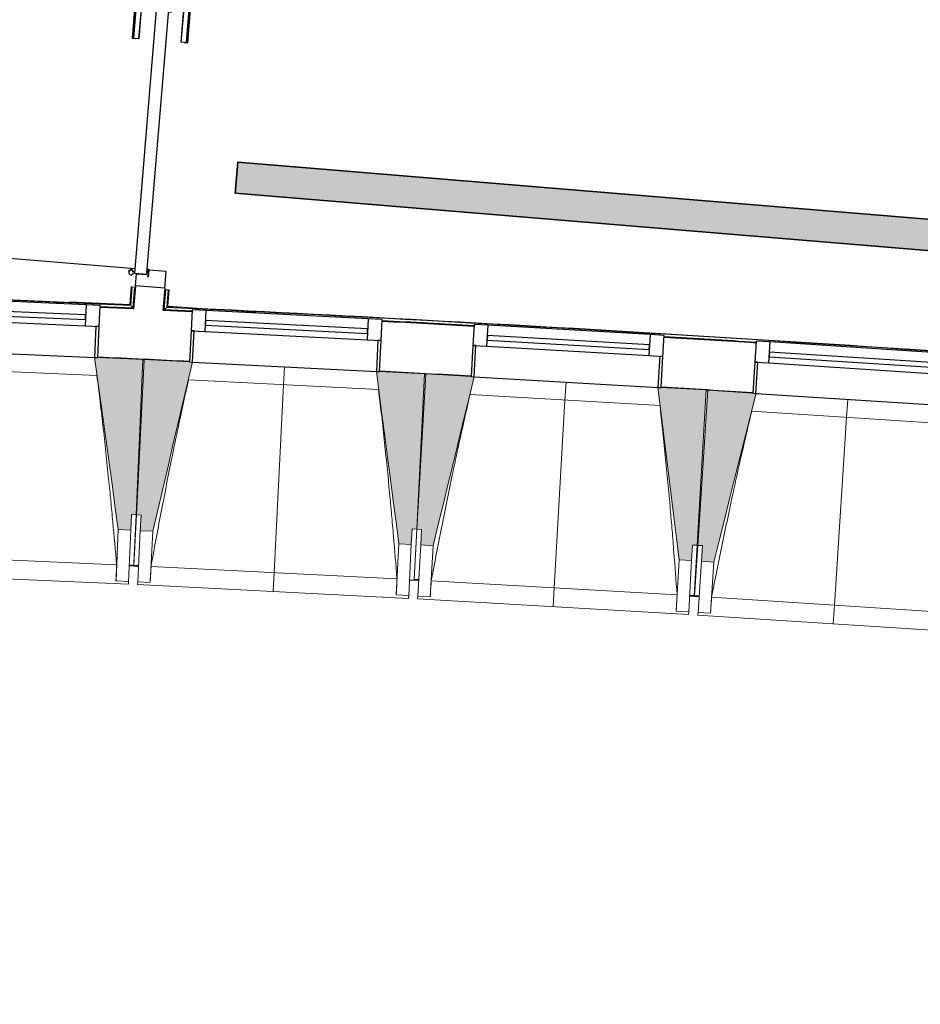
# Model space of a CAD drawing. Header units: millimetres. Extents: x -2845 to 74565, y -36590 to 13748.
# Tile 18 of 39: x 37712 to 40600, y -22737 to -19581. Entities that reach past the tile are written whole.
import ezdxf

# ---------------------------------------------------------------- set-up
doc = ezdxf.new("R2010")
doc.units = ezdxf.units.MM
for name, color, linetype, lineweight in [('A-DETL-GENF', 7, 'Continuous', 18), ('A-DOOR', 7, 'Continuous', 25), ('A-FLOR', 7, 'Continuous', 25), ('A-FLOR-HRAL', 7, 'Continuous', 18), ('A-GENM', 7, 'Continuous', 18), ('A-GLAZ', 7, 'Continuous', 25), ('A-WALL', 7, 'Continuous', 25), ('CHEMIN DE CABLE ELE', 7, 'Continuous', 18), ('I-WALL', 7, 'Continuous', 25), ('Q-SPCQ', 7, 'Continuous', 18), ('S-BEAM', 7, 'Continuous', 18)]:
    doc.layers.add(name, color=color, linetype=linetype, lineweight=lineweight)

# ---------------------------------------------------------------- blocks, each defined once
blk = doc.blocks.new('20_MUR PREFA_01 - MODULE_01 B-3165811-2021_015_1111_DCE_1_50_N0 FINI_CFA_CDC')
at = {"layer": 'A-GENM'}
for p, q in [((0, 722.1), (0, 661.4)), ((0, 661.4), (0, 58.5)), ((0, 0.7), (0, 58.5))]:
    blk.add_line(p, q, dxfattribs=at)
blk = doc.blocks.new('B02_DC_STR_rvt-1-2021_015_1111_DCE_1_50_N0 FINI_CFA_CDC')
at = {"layer": 'S-BEAM', "lineweight": 5, "true_color": 0x787878}
for points in [[(-15100.9, -21217.7), (-15098.3, -21167.8), (-15083.7, -21168.4), (-15061.8, -20670.1), (-15206.6, -20663.7), (-15207.2, -20664.4), (-15216.5, -20664.4), (-15140.8, -21215.9)], [(-15030.2, -21221.2), (-14902.7, -20678.9), (-14912.6, -20678.4), (-14912.6, -20677.7), (-15057.3, -20670.3), (-15082.6, -21168.5), (-15067.6, -21169.2), (-15070.2, -21219.2), (-15067.6, -21219.3)], [(-14201.3, -21263.3), (-14198.8, -21213.4), (-14183.8, -21214.2), (-14158.5, -20716), (-14303.2, -20708.7), (-14303.2, -20709.3), (-14313.1, -20709.3), (-14241.2, -21261.3)], [(-14131.2, -21267.3), (-13999.9, -20725.9), (-14009.8, -20725.3), (-14009.8, -20724.6), (-14154.4, -20716.2), (-14183.2, -21214.2), (-14168.2, -21215.1), (-14171.1, -21265), (-14168.2, -21265.2)], [(-13302.6, -21315.2), (-13299.7, -21265.3), (-13284.7, -21266.1), (-13255.9, -20768.2), (-13400.6, -20759.8), (-13400.6, -20760.5), (-13410.5, -20760.5), (-13342.5, -21312.9)], [(-13231.5, -21319.7), (-13096.4, -20779.2), (-13106.3, -20778.5), (-13106.3, -20777.8), (-13250.9, -20768.5), (-13283.1, -21266.2), (-13268.2, -21267.2), (-13271.4, -21317.1), (-13268.2, -21317.3)]]:
    blk.add_hatch(color=8, dxfattribs=at).paths.add_polyline_path(points)
at = {"layer": 'A-FLOR'}
for p, q in [((-15090.8, -21330.3), (-15105.8, -21329.7)), ((-15075.9, -21332.2), (-15105.8, -21330.8)), ((-15105.8, -21330.8), (-15075.9, -21332.2)), ((-14207, -21376.3), (-14177.6, -21377.9)), ((-14177.6, -21376.9), (-14192.6, -21376)), ((-13309.1, -21428), (-13278.7, -21429.9)), ((-13294.1, -21428), (-13309, -21427.1)), ((-13278.6, -21429), (-13293.6, -21428))]:
    blk.add_line(p, q, dxfattribs=at)
at = {"layer": 'S-BEAM'}
for p, q in [((-15061.8, -20670.1), (-15206.7, -20663.7)), ((-15083.7, -21168.4), (-15061.8, -20670.1)), ((-15057.3, -20670.3), (-15082.6, -21168.5)), ((-14912.6, -20677.7), (-15057.3, -20670.3)), ((-15209, -20722.2), (-15818.9, -20695.4)), ((-14158.5, -20716), (-14303.2, -20708.6)), ((-14183.8, -21214.2), (-14158.5, -20716)), ((-14154.4, -20716.2), (-14183.2, -21214.2)), ((-14009.8, -20724.6), (-14154.4, -20716.2)), ((-14306, -20767.1), (-14915.7, -20736.1)), ((-13255.9, -20768.2), (-13400.7, -20759.8)), ((-13403.8, -20818.2), (-14013.3, -20783)), ((-13284.7, -21266.1), (-13255.9, -20768.2)), ((-13250.9, -20768.5), (-13283.1, -21266.2)), ((-13106.3, -20777.9), (-13250.9, -20768.5)), ((-12501, -20875.6), (-13110.2, -20836.2)), ((-15100.9, -21217.7), (-15098.7, -21167.7)), ((-15098.7, -21167.7), (-15083.7, -21168.4)), ((-15090.8, -21330.4), (-15082.6, -21168.5)), ((-15083.7, -21168.4), (-15090.5, -21323.3)), ((-15082.6, -21168.5), (-15067.6, -21169.2)), ((-15067.6, -21169.2), (-15070.2, -21219.2)), ((-15140.8, -21215.9), (-15148, -21380)), ((-15140.8, -21215.9), (-15100.9, -21217.7)), ((-15100.9, -21217.7), (-15108.1, -21381.7)), ((-15078.5, -21383.2), (-15070.2, -21219.2)), ((-15070.2, -21219.2), (-15030.2, -21221.2)), ((-15038.6, -21385.2), (-15030.2, -21221.2)), ((-14201.3, -21263.3), (-14198.8, -21213.4)), ((-14198.8, -21213.4), (-14183.8, -21214.2)), ((-14192.6, -21376), (-14183.2, -21214.2)), ((-14183.8, -21214.2), (-14188, -21297.3)), ((-14183.2, -21214.2), (-14168.2, -21215.1)), ((-14168.2, -21215.1), (-14171.1, -21265)), ((-14241.2, -21261.3), (-14249.6, -21425.3)), ((-14241.2, -21261.3), (-14201.3, -21263.3)), ((-14201.3, -21263.3), (-14209.6, -21427.3)), ((-14180.6, -21428.9), (-14171.1, -21265)), ((-14171.1, -21265), (-14131.2, -21267.3)), ((-14140.7, -21431.2), (-14131.2, -21267.3)), ((-13302.6, -21315.2), (-13299.7, -21265.3)), ((-13299.7, -21265.3), (-13284.7, -21266.1)), ((-13284.7, -21266.1), (-13294.1, -21428)), ((-13293.6, -21428), (-13283.1, -21266.2)), ((-13283.1, -21266.2), (-13268.2, -21267.2)), ((-13268.2, -21267.2), (-13271.4, -21317.1)), ((-15934.8, -21293.8), (-15146, -21328.5)), ((-15105.9, -21331.8), (-15091, -21332.4)), ((-15091, -21332.5), (-15090.9, -21331.5)), ((-15091, -21332.5), (-15076, -21333.2)), ((-15035.7, -21333.7), (-14247.2, -21373.8)), ((-13342.5, -21312.9), (-13352, -21476.8)), ((-13342.5, -21312.9), (-13302.6, -21315.2)), ((-13302.6, -21315.2), (-13312, -21479.1)), ((-13282, -21481), (-13271.4, -21317.1)), ((-13271.4, -21317.1), (-13231.5, -21319.7)), ((-13242.1, -21483.6), (-13231.5, -21319.7)), ((-15977.6, -21352.6), (-15108.5, -21390.8)), ((-15148, -21380), (-15148.1, -21379.7)), ((-15108.1, -21381.7), (-15148, -21380)), ((-15108.1, -21381.7), (-15108.5, -21390.8)), ((-15079, -21392.2), (-15078.5, -21383.2)), ((-15079, -21392.2), (-14210.1, -21436.4)), ((-15038.6, -21385.2), (-15078.5, -21383.2)), ((-15038.5, -21384.9), (-15038.6, -21385.2)), ((-14207.1, -21377.4), (-14192.7, -21378.1)), ((-14192.7, -21378.1), (-14192.6, -21377.1)), ((-14192.7, -21378.1), (-14177.7, -21379)), ((-14137.4, -21379.8), (-13349.2, -21425.3)), ((-14249.6, -21425.3), (-14249.6, -21425)), ((-14209.6, -21427.3), (-14249.6, -21425.3)), ((-14209.6, -21427.3), (-14210.1, -21436.4)), ((-14181.1, -21438), (-14180.6, -21428.9)), ((-14181.1, -21438), (-13312.6, -21488.1)), ((-14140.7, -21431.2), (-14180.6, -21428.9)), ((-14140.6, -21431), (-14140.7, -21431.2)), ((-13309.2, -21429.2), (-13294.2, -21430.1)), ((-13294.1, -21429), (-13294.2, -21430.1)), ((-13293.7, -21430.1), (-13293.7, -21429)), ((-13293.7, -21430.1), (-13278.8, -21431.1)), ((-13238.5, -21432.1), (-12450.6, -21483.1)), ((-13352, -21476.8), (-13352, -21476.5)), ((-13312, -21479.1), (-13352, -21476.8)), ((-13312, -21479.1), (-13312.6, -21488.1)), ((-13282.6, -21490), (-13282, -21481)), ((-13282.6, -21490), (-12414.4, -21546.2)), ((-13242.1, -21483.6), (-13282, -21481)), ((-13242, -21483.3), (-13242.1, -21483.6))]:
    blk.add_line(p, q, dxfattribs=at)
at = {"layer": 'S-BEAM', "flags": 128}
for points in [[(-15216.7, -20663.3), (-15207.2, -20732.4), (-15197.7, -20801.5), (-15188.2, -20870.5), (-15178.8, -20939.6), (-15169.3, -21008.7), (-15159.8, -21077.8), (-15150.3, -21146.9), (-15140.8, -21215.9)], [(-15030.2, -21221.2), (-15014.3, -21153.3), (-14998.3, -21085.4), (-14982.3, -21017.6), (-14966.4, -20949.7), (-14950.4, -20881.8), (-14934.4, -20813.9), (-14918.5, -20746.1), (-14902.5, -20678.2)], [(-14313.3, -20708.1), (-14304.3, -20777.3), (-14295.3, -20846.4), (-14286.3, -20915.6), (-14277.3, -20984.7), (-14268.3, -21053.9), (-14259.3, -21123), (-14250.2, -21192.2), (-14241.2, -21261.3)], [(-14131.2, -21267.3), (-14114.7, -21199.5), (-14098.3, -21131.8), (-14081.9, -21064), (-14065.4, -20996.2), (-14049, -20928.5), (-14032.6, -20860.7), (-14016.1, -20792.9), (-13999.7, -20725.2)], [(-13410.7, -20759.2), (-13402.1, -20828.4), (-13393.6, -20897.6), (-13385.1, -20966.8), (-13376.6, -21036), (-13368.1, -21105.3), (-13359.5, -21174.5), (-13351, -21243.7), (-13342.5, -21312.9)], [(-13231.5, -21319.7), (-13214.6, -21252), (-13197.7, -21184.4), (-13180.8, -21116.7), (-13163.9, -21049.1), (-13146.9, -20981.5), (-13130, -20913.8), (-13113.1, -20846.2), (-13096.2, -20778.5)], [(-15148.1, -21379.7), (-15147.6, -21369.5), (-15147.2, -21359.2), (-15146.8, -21349), (-15146.4, -21338.7), (-15146, -21328.5)], [(-15035.7, -21333.7), (-15036.3, -21343.9), (-15036.8, -21354.2), (-15037.4, -21364.4), (-15038, -21374.7), (-15038.5, -21384.9)], [(-14249.6, -21425), (-14249.1, -21414.8), (-14248.6, -21404.5), (-14248.2, -21394.3), (-14247.7, -21384), (-14247.2, -21373.8)], [(-14137.4, -21379.8), (-14138.1, -21390), (-14138.7, -21400.2), (-14139.3, -21410.5), (-14140, -21420.7), (-14140.6, -21431)], [(-13352, -21476.5), (-13351.4, -21466.3), (-13350.9, -21456), (-13350.3, -21445.8), (-13349.8, -21435.5), (-13349.2, -21425.3)], [(-13238.5, -21432.1), (-13239.2, -21442.3), (-13239.9, -21452.6), (-13240.6, -21462.8), (-13241.3, -21473.1), (-13242, -21483.3)]]:
    blk.add_lwpolyline(points, dxfattribs=at)
at = {"layer": 'S-BEAM'}
for points, knots in [([(-15146, -21328.5), (-15149.9, -21282.7), (-15156, -21214), (-15164.7, -21122.5), (-15172.1, -21048.1), (-15180.4, -20968.1), (-15189.9, -20882.3), (-15199.4, -20800.3), (-15206, -20746.9), (-15209.1, -20722.2)], [0, 0, 0, 0, 0.2222222, 0.3333333, 0.4444444, 0.5833333, 0.7222222, 0.8611111, 0.9816328, 0.9816328, 0.9816328, 0.9816328]), ([(-14915.6, -20736.1), (-14924.8, -20777.3), (-14938.7, -20841.1), (-14956.9, -20927.5), (-14972, -21000.7), (-14987.8, -21079.6), (-15009.7, -21192.5), (-15025.5, -21277.2), (-15035.7, -21333.7)], [0.0183454, 0.0183454, 0.0183454, 0.0183454, 0.2222222, 0.3333333, 0.4444444, 0.5833333, 0.7222222, 1, 1, 1, 1]), ([(-14247.2, -21373.8), (-14250.8, -21327.9), (-14256.4, -21259.3), (-14264.5, -21167.7), (-14271.3, -21093.3), (-14279.1, -21013.2), (-14288, -20927.3), (-14297, -20845.3), (-14303.2, -20791.9), (-14306.1, -20767.1)], [0, 0, 0, 0, 0.2222222, 0.3333333, 0.4444444, 0.5833333, 0.7222222, 0.8611111, 0.9816328, 0.9816328, 0.9816328, 0.9816328]), ([(-14013.2, -20783), (-14022.7, -20824.1), (-14037, -20887.8), (-14055.8, -20974.1), (-14071.4, -21047.2), (-14087.7, -21126), (-14110.4, -21238.7), (-14126.8, -21323.3), (-14137.4, -21379.8)], [0.0183454, 0.0183454, 0.0183454, 0.0183454, 0.2222222, 0.3333333, 0.4444444, 0.5833333, 0.7222222, 1, 1, 1, 1]), ([(-13349.2, -21425.3), (-13352.5, -21379.5), (-13357.6, -21310.7), (-13365.1, -21219.1), (-13371.4, -21144.6), (-13378.6, -21064.5), (-13386.9, -20978.6), (-13395.3, -20896.5), (-13401.2, -20843), (-13403.9, -20818.2)], [0, 0, 0, 0, 0.2222222, 0.3333333, 0.4444444, 0.5833333, 0.7222222, 0.8611111, 0.9816328, 0.9816328, 0.9816328, 0.9816328]), ([(-13110.1, -20836.2), (-13119.9, -20877.3), (-13134.7, -20940.9), (-13154.1, -21027), (-13170.2, -21100), (-13187, -21178.7), (-13210.5, -21291.3), (-13227.5, -21375.7), (-13238.5, -21432.1)], [0.0183454, 0.0183454, 0.0183454, 0.0183454, 0.2222222, 0.3333333, 0.4444444, 0.5833333, 0.7222222, 1, 1, 1, 1])]:
    blk.add_open_spline(points, degree=3, knots=knots, dxfattribs=at)
at = {"layer": 'S-BEAM', "color": 5, "lineweight": 25, "true_color": 0x0000ff}
for p, rotation in [((-14607.9, -20693.2), 177.089890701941), ((-13705.2, -20742.2), 176.6926216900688), ((-12801.8, -20797.6), 176.2953526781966)]:
    blk.add_blockref('20_MUR PREFA_01 - MODULE_01 B-3165811-2021_015_1111_DCE_1_50_N0 FINI_CFA_CDC', p, dxfattribs=dict(at, rotation=rotation))
blk = doc.blocks.new('PRT_SIMPLE_HUI_58x68x48 - PRT_BOIS_1V_EI30_930x2040x40-552262-2021_015_1111_DCE_1_50_N0 FINI_CFA_CDC')
at = {"layer": 'A-DETL-GENF', "lineweight": 25}
h = blk.add_hatch(color=256, dxfattribs=at)
h.paths.add_polyline_path([(-483.8, -9.7), (-489.6, -8), (-508.5, -8), (-508.5, -11.5), (-502, -11.5), (-502.1, -10.3), (-505.2, -10.3), (-505.2, -9.3), (-488.4, -9.4), (-485.1, -10.6)])
h.paths.add_polyline_path([(-483.8, -9.7), (-485.1, -11.7), (-497.9, -13.2), (-500.5, -13.6), (-500.5, -14.5), (-495.9, -14.5), (-483.8, -12.8), (-483.8, -10.5)])
h = blk.add_hatch(color=256, dxfattribs=at)
h.paths.add_polyline_path([(413.8, -9.7), (413.8, -12.8), (426.2, -14.5), (430.5, -14.5), (430.4, -13.2), (425.9, -13.2), (415.1, -11.7), (414.4, -10.7)])
h.paths.add_polyline_path([(438.5, -8), (418.5, -8), (413.8, -9.7), (415.1, -10.6), (418.7, -9.3), (435.2, -9.3), (435.2, -10.3), (432, -10.5), (432, -11.5), (438.5, -11.5), (438.5, -9)])
at = {"layer": 'A-DETL-GENF'}
for p, q in [((-488.5, -8), (-508.5, -8)), ((-508.5, -8), (-508.5, -11.5)), ((-508.5, -11.5), (-502, -11.5)), ((-505.2, -10.3), (-505.2, -9.3)), ((-505.2, -9.3), (-488.7, -9.3)), ((-502, -10.3), (-505.2, -10.3)), ((-502, -11.5), (-502, -10.3)), ((-496.1, -13.2), (-500.5, -13.2)), ((-500.5, -13.2), (-500.5, -14.5)), ((-500.5, -14.5), (-496, -14.5)), ((-485.1, -11.7), (-496.1, -13.2)), ((-496, -14.5), (-483.8, -12.8)), ((-488.7, -9.3), (-485.1, -10.6)), ((-483.8, -9.7), (-488.5, -8)), ((-485.1, -10.6), (-485.1, -11.7)), ((-483.8, -12.8), (-483.8, -9.7)), ((418.5, -8), (413.8, -9.7)), ((413.8, -9.7), (413.8, -12.8)), ((413.8, -12.8), (426, -14.5)), ((415.1, -10.6), (418.7, -9.3)), ((415.1, -11.7), (415.1, -10.6)), ((426.1, -13.2), (415.1, -11.7)), ((438.5, -8), (418.5, -8)), ((418.7, -9.3), (435.2, -9.3)), ((426, -14.5), (430.5, -14.5)), ((430.5, -13.2), (426.1, -13.2)), ((430.5, -14.5), (430.5, -13.2)), ((435.2, -10.3), (432, -10.3)), ((432, -10.3), (432, -11.5)), ((432, -11.5), (438.5, -11.5)), ((435.2, -9.3), (435.2, -10.3)), ((438.5, -11.5), (438.5, -8))]:
    blk.add_line(p, q, dxfattribs=at)
at = {"layer": 'A-DOOR'}
for p, q in [((-427.1, 55), (-450.6, 55)), ((-450.6, 55), (-450.6, 54.5)), ((-450.6, 54.5), (-450.6, 50.4)), ((-427.1, 54.5), (-450.6, 54.5)), ((-450.6, 50.4), (-450.6, 43.3)), ((-427.1, 50.4), (-450.6, 50.4)), ((-450.6, 34), (-450.6, 43.3)), ((-450.6, 25.6), (-450.6, 34)), ((-427.1, 34), (-450.6, 34)), ((-319.6, 55), (-427.1, 55)), ((-427.1, 55), (-427.1, 54.5)), ((-427.1, 54.5), (-427.1, 55)), ((-427.1, 54.5), (-427.1, 50.4)), ((-319.6, 54.5), (-427.1, 54.5)), ((-427.1, 50.4), (-427.1, 54.5)), ((-427.1, 50.4), (-427.1, 43.3)), ((-319.6, 50.4), (-427.1, 50.4)), ((-427.1, 43.3), (-427.1, 50.4)), ((-427.1, 34), (-427.1, 43.3)), ((-427.1, 43.3), (-427.1, 34)), ((-427.1, 32.8), (-427.1, 34)), ((-319.6, 34), (-427.1, 34)), ((-427.1, 34), (-427.1, 25.6)), ((-427.1, 32.8), (-319.6, 32.8)), ((-319.6, 54.5), (-319.6, 55)), ((-319.6, 50.4), (-319.6, 54.5)), ((-319.6, 43.3), (-319.6, 50.4)), ((-319.6, 43.3), (-319.6, 34)), ((-319.6, 34), (-319.6, 32.8)), ((-450.6, 15.2), (-450.6, 25.6)), ((-427.1, 25.6), (-450.6, 25.6)), ((-450.6, 4.4), (-450.6, 15.2)), ((-427.1, 15.2), (-450.6, 15.2)), ((-450.6, -4), (-450.6, 4.4)), ((-450.6, 4.4), (-427.1, 4.4)), ((-427.1, 25.6), (-427.1, 15.2)), ((-427.1, 15.2), (-427.1, 4.4)), ((-427.1, 4.4), (-427.1, -4)), ((-499.5, -14.5), (-499.5, -54.5)), ((426, -14.5), (-496, -14.5)), ((-465.6, -5.5), (-465.6, -14.5)), ((-413.4, -5.5), (-465.6, -5.5)), ((-450.6, -4), (-450.6, -5)), ((-450.6, -5), (-427.1, -5)), ((-427.1, -5), (-427.1, -4)), ((-413.4, -14.5), (-413.4, -5.5)), ((430.5, -54.5), (430.5, -14.5)), ((-499.5, -54.5), (430.5, -54.5)), ((-465.6, -54.5), (-465.6, -63.5)), ((-413.4, -63.5), (-413.4, -54.5)), ((417, -54.5), (417, -977.5)), ((-465.6, -63.5), (-413.4, -63.5)), ((-427.1, -64), (-450.6, -64)), ((-450.6, -64), (-450.6, -65)), ((-450.6, -73.4), (-450.6, -65)), ((-450.6, -84.2), (-450.6, -73.4)), ((-427.1, -73.4), (-450.6, -73.4)), ((-450.6, -94.6), (-450.6, -84.2)), ((-450.6, -84.2), (-427.1, -84.2)), ((-450.6, -103), (-450.6, -94.6)), ((-450.6, -94.6), (-427.1, -94.6)), ((-427.1, -65), (-427.1, -64)), ((-427.1, -65), (-427.1, -73.4)), ((-427.1, -73.4), (-427.1, -84.2)), ((-427.1, -84.2), (-427.1, -94.6)), ((-427.1, -94.6), (-427.1, -103)), ((-450.6, -112.3), (-450.6, -103)), ((-450.6, -103), (-427.1, -103)), ((-450.6, -112.3), (-450.6, -119.4)), ((-450.6, -119.4), (-450.6, -123.5)), ((-450.6, -119.4), (-427.1, -119.4)), ((-450.6, -123.5), (-450.6, -124)), ((-450.6, -123.5), (-427.1, -123.5)), ((-450.6, -124), (-427.1, -124)), ((-427.1, -103), (-427.1, -101.8)), ((-319.6, -101.8), (-427.1, -101.8)), ((-427.1, -112.3), (-427.1, -103)), ((-427.1, -103), (-319.6, -103)), ((-427.1, -103), (-427.1, -112.3)), ((-427.1, -112.3), (-427.1, -119.4)), ((-427.1, -119.4), (-427.1, -112.3)), ((-427.1, -119.4), (-427.1, -123.5)), ((-427.1, -119.4), (-319.6, -119.4)), ((-427.1, -123.5), (-427.1, -119.4)), ((-427.1, -123.5), (-427.1, -124)), ((-427.1, -123.5), (-319.6, -123.5)), ((-427.1, -124), (-427.1, -123.5)), ((-427.1, -124), (-319.6, -124)), ((-319.6, -101.8), (-319.6, -103)), ((-319.6, -103), (-319.6, -112.3)), ((-319.6, -119.4), (-319.6, -112.3)), ((-319.6, -123.5), (-319.6, -119.4)), ((-319.6, -124), (-319.6, -123.5))]:
    blk.add_line(p, q, dxfattribs=at)
for radius, start, end in [(9.12, 155.8208, 180), (7.5, 360, 180), (7.5, 135, 165), (9.12, 111.9887, 120), (7.5, 60, 120), (9.12, 60, 68.0113), (7.5, 0, 30), (9.12, 0, 24.1792), (9.12, 180, 204.1792), (7.5, 180, 360), (7.5, 180, 240), (9.12, 240, 248.0113), (7.5, 270, 0)]:
    blk.add_arc((429, -65.5), radius, start, end, dxfattribs=at)
at = {"layer": 'Q-SPCQ'}
for p, q in [((430.5, -54.5), (403.5, -54.5)), ((430.5, -40.5), (430.5, -54.5))]:
    blk.add_line(p, q, dxfattribs=at)
blk = doc.blocks.new('XXX_VIDE FENETRE - 590-389517-2021_015_1111_DCE_1_50_N0 FINI_CFA_CDC')
at = {"layer": 'A-GLAZ'}
for p, q in [((-305.1, 0), (-305.1, -100)), ((-295.1, 0), (-305.1, 0)), ((295.1, 0), (-295.1, 0)), ((-295.1, -100), (-295.1, 0)), ((305.1, 0), (295.1, 0)), ((295.1, 0), (295.1, -100)), ((305.1, -100), (305.1, 0)), ((-305.1, -100), (-295.1, -100)), ((-260.1, -100), (-305.1, -100)), ((-305.1, -100), (-305.1, -167.5)), ((-260.1, -167.5), (-260.1, -100)), ((260.1, -100), (-260.1, -100)), ((260.1, -100), (260.1, -167.5)), ((305.1, -100), (260.1, -100)), ((295.1, -100), (305.1, -100)), ((305.1, -167.5), (305.1, -100)), ((-305.1, -167.5), (-260.1, -167.5)), ((-260.1, -167.5), (260.1, -167.5)), ((260.1, -167.5), (305.1, -167.5))]:
    blk.add_line(p, q, dxfattribs=at)
at = {"layer": 'A-GLAZ', "color": 173, "true_color": 0x5c63b1}
for p, q in [((260.1, -120), (-260.1, -120)), ((-260.1, -120), (-260.1, -135)), ((260.1, -135), (260.1, -120)), ((-260.1, -135), (260.1, -135))]:
    blk.add_line(p, q, dxfattribs=at)
blk = doc.blocks.new('Garde-corps - Garde-corps-505471-2021_015_1111_DCE_1_50_N0 FINI_CFA_CDC')
at = {"layer": 'A-FLOR-HRAL'}
for p, q in [((-15099.2, -20437.6), (-15103.9, -20494.4)), ((-15097.6, -20437.8), (-15102.4, -20496.1)), ((-15095.8, -20437.9), (-15100.8, -20497.9)), ((-15097.6, -20437.8), (-15099.2, -20437.6)), ((-15097.6, -20437.8), (-15095.8, -20437.9)), ((-15095.8, -20437.9), (-15088.7, -20438.5)), ((-15088.7, -20438.5), (-15094.3, -20505.3)), ((-15085.8, -20438.8), (-15088.7, -20438.5)), ((-15103.9, -20494.4), (-15339.8, -20488)), ((-15103.9, -20494.4), (-15297.2, -20485.4)), ((-15094.3, -20505.3), (-15199.5, -20502.5)), ((-15094.3, -20505.3), (-15199.4, -20500.4))]:
    blk.add_line(p, q, dxfattribs=at)
at = {"layer": 'A-FLOR-HRAL', "flags": 128}
blk.add_lwpolyline([(-15100.8, -20497.9), (-15097.6, -20501.6), (-15094.3, -20505.3)], dxfattribs=at)
at = {"layer": 'A-FLOR-HRAL'}
for radius, start, end in [(130446.8, 87.310169, 90.815427), (130448.6, 87.310907, 88.301428)]:
    blk.add_arc((-21222.6, -150801), radius, start, end, dxfattribs=at)
for points, knots in [([(-15103.9, -20494.4), (-15103.9, -20494.4), (-15103.9, -20494.4), (-15103.8, -20494.5), (-15103.7, -20494.6), (-15103.6, -20494.7), (-15103.5, -20494.8), (-15103.3, -20495), (-15103.2, -20495.2), (-15103, -20495.4), (-15102.8, -20495.6), (-15102.6, -20495.8), (-15102.5, -20496), (-15102.4, -20496.1)], [0.075, 0.075, 0.075, 0.075, 0.15, 0.2125, 0.275, 0.35, 0.425, 0.5, 0.6, 0.7, 0.775, 0.85, 1, 1, 1, 1]), ([(-15094.3, -20505.3), (-15094.3, -20505.3), (-15094.3, -20505.4), (-15094.2, -20505.4), (-15094.2, -20505.5), (-15094.1, -20505.6), (-15094, -20505.7), (-15093.9, -20505.8), (-15093.8, -20505.9), (-15093.7, -20506), (-15093.6, -20506.1), (-15093.5, -20506.2), (-15093.4, -20506.3), (-15093.3, -20506.4), (-15093.2, -20506.6), (-15093.1, -20506.7), (-15093, -20506.8), (-15092.8, -20507), (-15092.5, -20507.4), (-15092.1, -20507.9), (-15091.7, -20508.3), (-15091.5, -20508.5)], [0, 0, 0, 0, 0.071429, 0.107143, 0.142857, 0.214286, 0.25, 0.285714, 0.321429, 0.357143, 0.392857, 0.428571, 0.464286, 0.5, 0.535714, 0.571429, 0.607143, 0.642857, 0.714286, 0.857143, 1, 1, 1, 1])]:
    blk.add_open_spline(points, degree=3, knots=knots, dxfattribs=at)
blk = doc.blocks.new('Garde-corps - Garde-corps-508221-2021_015_1111_DCE_1_50_N0 FINI_CFA_CDC')
at = {"layer": 'A-FLOR-HRAL'}
for p, q in [((-14993.3, -20510.1), (-14988.1, -20446.9)), ((-14988.1, -20446.9), (-14991.1, -20446.6)), ((-14988.1, -20446.9), (-14981, -20447.5)), ((-14985.6, -20503.4), (-14981, -20447.5)), ((-14983.7, -20501.7), (-14979.3, -20447.6)), ((-14982, -20500.1), (-14977.6, -20447.7)), ((-14981, -20447.5), (-14979.3, -20447.6)), ((-14977.6, -20447.7), (-14979.3, -20447.6)), ((-14904.4, -20515.9), (-14993.3, -20510.1)), ((-14904.3, -20514.4), (-14993.3, -20510.1)), ((-14699.2, -20518.5), (-14982, -20500.1)), ((-14163.2, -20553.4), (-14224.3, -20549.4)), ((-14000.8, -20564.4), (-14005.1, -20564.1)), ((-11517.4, -20725.9), (-11537.5, -20724.4)), ((-11295.1, -20739.9), (-11333.8, -20737.3)), ((-10537.3, -20789.1), (-10822, -20770.6)), ((-10537.3, -20789.2), (-10721.2, -20774.2)), ((-10538.2, -20799.6), (-10683.4, -20790.2)), ((-10538.2, -20799.6), (-10683.2, -20787.8)), ((-10537.6, -20792.5), (-9412.8, -20885.8)), ((-10537.4, -20790.8), (-9410.9, -20884.2)), ((-9409.1, -20882.7), (-10537.3, -20789.1)), ((-9466.3, -20888.5), (-10538.2, -20799.6)), ((-9457.4, -21422.9), (-9412.8, -20885.8)), ((-9455.8, -21424.8), (-9410.9, -20884.2)), ((-9454.3, -21426.6), (-9409.1, -20882.7)), ((-9412.8, -20885.8), (-9416.1, -20888.6)), ((-9460.1, -21369.4), (-9424.3, -20938.2)), ((-10207.5, -21873.3), (-10164.6, -21357.1)), ((-10200.4, -21873.9), (-10158.1, -21364.8)), ((-10164.6, -21357.1), (-9509.8, -21411.4)), ((-10158.1, -21364.8), (-10164.6, -21357.1)), ((-10158.1, -21364.8), (-9457.4, -21422.9)), ((-10198.6, -21874), (-10156.5, -21366.7)), ((-10197, -21874.1), (-10155, -21368.4)), ((-10156.5, -21366.7), (-9455.8, -21424.8)), ((-10155, -21368.4), (-9454.3, -21426.6)), ((-9457.4, -21422.9), (-9460.2, -21419.6)), ((-10294.8, -22925.5), (-10267, -22590.8)), ((-10287.1, -22919), (-10259.9, -22591.4)), ((-10285.3, -22917.4), (-10258.2, -22591.5)), ((-10283.5, -22915.9), (-10256.6, -22591.7)), ((-10230.2, -22933.6), (-10298.1, -22928.3)), ((-9797.4, -22965.4), (-10294.8, -22925.5)), ((-9741, -22959.4), (-10283.5, -22915.9)), ((-10074.4, -22942.9), (-10244, -22929.5)), ((-10010, -22937.5), (-10012.2, -22937.4)), ((-9800.1, -22965.1), (-9972.7, -22951.1)), ((-9754.7, -23108.6), (-9742.7, -22960.9)), ((-9744.6, -22962.5), (-9753.8, -22961.8)), ((-9752.9, -23107.1), (-9741, -22959.4)), ((-9744.6, -22962.5), (-9747.5, -22965)), ((-9745.4, -22971.7), (-9744.6, -22962.5)), ((-9764.3, -23116.8), (-9756, -23014.2)), ((-9756.6, -23110.2), (-9748.7, -23012.4)), ((-9756.6, -23110.2), (-9764.3, -23116.8)), ((-9485.1, -23139.4), (-9764.3, -23116.8)), ((-9484.5, -23132.3), (-9756.6, -23110.2)), ((-9484.3, -23130.6), (-9754.7, -23108.6)), ((-9484.2, -23128.9), (-9752.9, -23107.1)), ((-9484.5, -23132.3), (-9485.1, -23139.4)), ((-9484.3, -23130.6), (-9484.5, -23132.3)), ((-9484.3, -23130.6), (-9484.2, -23128.9)), ((-9485.3, -23142.4), (-9485.1, -23139.4))]:
    blk.add_line(p, q, dxfattribs=at)
at = {"layer": 'A-FLOR-HRAL', "flags": 128}
for points in [[(-14993.3, -20510.1), (-14993.5, -20510.2), (-14993.8, -20510.5), (-14994.2, -20510.9), (-14994.8, -20511.4), (-14995.4, -20511.9), (-14996, -20512.4), (-14996.6, -20513)], [(-14985.6, -20503.4), (-14989.5, -20506.7), (-14993.3, -20510.1)], [(-14982, -20500.2), (-14982.1, -20500.2), (-14982.2, -20500.4), (-14982.4, -20500.5), (-14982.6, -20500.7), (-14982.9, -20500.9), (-14983.1, -20501.1), (-14983.3, -20501.3), (-14983.5, -20501.5), (-14983.7, -20501.7)], [(-10294.8, -22925.5), (-10295, -22925.6), (-10295.3, -22925.9), (-10295.7, -22926.3), (-10296.3, -22926.8), (-10296.8, -22927.3), (-10297.5, -22927.8), (-10298.1, -22928.3)], [(-10287.1, -22919), (-10291, -22922.3), (-10294.8, -22925.5)], [(-10283.5, -22915.9), (-10283.5, -22915.9), (-10283.6, -22916), (-10283.7, -22916.1), (-10283.9, -22916.3), (-10284.2, -22916.5), (-10284.4, -22916.7), (-10284.6, -22916.9), (-10284.8, -22917), (-10285.1, -22917.2), (-10285.3, -22917.4)]]:
    blk.add_lwpolyline(points, dxfattribs=at)
at = {"layer": 'A-FLOR-HRAL'}
for centre, radius, start, end in [((-21222.6, -150801), 130446.8, 85.301593, 87.259515), ((-21222.6, -150801), 130448.6, 85.791063, 87.258723), ((-21222.6, -150801), 130439.7, 86.826222, 86.955563), ((-21222.6, -150801), 130439.7, 86.427964, 86.557968), ((-21222.6, -150801), 130439.7, 86.029611, 86.159933), ((-21222.6, -150801), 130448.6, 85.301593, 85.790698), ((-21222.6, -150801), 130439.7, 85.633537, 85.761579), ((-19463.8, -140716), 118153.9, 85.305798, 85.545501), ((-19463.8, -140716), 118155.6, 85.280726, 85.544652), ((-19463.8, -140716), 118143.7, 85.364067, 85.484446)]:
    blk.add_arc(centre, radius, start, end, dxfattribs=at)
for points, knots in [([(-9409.1, -20882.7), (-9409.2, -20882.7), (-9409.2, -20882.7), (-9409.3, -20882.9), (-9409.5, -20883), (-9409.7, -20883.1), (-9409.8, -20883.3), (-9410, -20883.4), (-9410.1, -20883.5), (-9410.2, -20883.6), (-9410.4, -20883.7), (-9410.5, -20883.9), (-9410.6, -20884), (-9410.8, -20884.1), (-9410.9, -20884.2), (-9410.9, -20884.2)], [0.1, 0.1, 0.1, 0.1, 0.2, 0.3, 0.4, 0.475, 0.55, 0.6, 0.65, 0.7, 0.75, 0.8, 0.85, 0.9, 1, 1, 1, 1]), ([(-10164.6, -21357.1), (-10164.6, -21357.1), (-10164.7, -21357), (-10164.8, -21356.9), (-10165, -21356.7), (-10165.2, -21356.5), (-10165.3, -21356.3), (-10165.5, -21356.1), (-10165.7, -21355.8), (-10166, -21355.5), (-10166.2, -21355.3), (-10166.4, -21355), (-10166.8, -21354.6), (-10167.1, -21354.1), (-10167.4, -21353.9)], [0, 0, 0, 0, 0.166667, 0.25, 0.333333, 0.416667, 0.458333, 0.5, 0.583333, 0.666667, 0.708333, 0.75, 0.833333, 1, 1, 1, 1]), ([(-10155, -21368.4), (-10155, -21368.4), (-10155.1, -21368.4), (-10155.2, -21368.3), (-10155.3, -21368.1), (-10155.5, -21367.9), (-10155.6, -21367.8), (-10155.7, -21367.6), (-10155.8, -21367.5), (-10155.9, -21367.4), (-10156.1, -21367.2), (-10156.2, -21367.1), (-10156.3, -21367), (-10156.4, -21366.8), (-10156.5, -21366.7), (-10156.5, -21366.7)], [0.1, 0.1, 0.1, 0.1, 0.2, 0.3, 0.4, 0.475, 0.55, 0.6, 0.65, 0.7, 0.75, 0.8, 0.85, 0.9, 1, 1, 1, 1]), ([(-9454.3, -21426.6), (-9454.3, -21426.6), (-9454.3, -21426.5), (-9454.4, -21426.4), (-9454.6, -21426.2), (-9454.7, -21426.1), (-9454.9, -21425.9), (-9455, -21425.7), (-9455.1, -21425.6), (-9455.2, -21425.5), (-9455.3, -21425.4), (-9455.4, -21425.2), (-9455.5, -21425.1), (-9455.7, -21424.9), (-9455.7, -21424.8), (-9455.8, -21424.8)], [0.1, 0.1, 0.1, 0.1, 0.2, 0.3, 0.4, 0.475, 0.55, 0.6, 0.65, 0.7, 0.75, 0.8, 0.85, 0.9, 1, 1, 1, 1]), ([(-9741, -22959.4), (-9741, -22959.4), (-9741, -22959.4), (-9741.1, -22959.5), (-9741.2, -22959.6), (-9741.3, -22959.7), (-9741.5, -22959.9), (-9741.6, -22960), (-9741.9, -22960.2), (-9742.1, -22960.4), (-9742.3, -22960.5), (-9742.5, -22960.7), (-9742.6, -22960.9), (-9742.7, -22960.9)], [0.075, 0.075, 0.075, 0.075, 0.15, 0.2125, 0.275, 0.35, 0.425, 0.5, 0.6, 0.7, 0.775, 0.85, 1, 1, 1, 1]), ([(-9764.3, -23116.8), (-9764.3, -23116.8), (-9764.3, -23116.8), (-9764.5, -23117), (-9764.7, -23117.1), (-9764.9, -23117.3), (-9765.1, -23117.4), (-9765.3, -23117.6), (-9765.5, -23117.8), (-9765.8, -23118.1), (-9766.1, -23118.3), (-9766.3, -23118.5), (-9766.5, -23118.7), (-9766.7, -23118.8)], [0, 0, 0, 0, 0.1666667, 0.25, 0.3333333, 0.4166667, 0.4583333, 0.5, 0.5833333, 0.6666667, 0.7083333, 0.75, 0.8333333, 0.8333333, 0.8333333, 0.8333333]), ([(-9752.9, -23107.1), (-9752.9, -23107.1), (-9753, -23107.2), (-9753.1, -23107.3), (-9753.3, -23107.4), (-9753.4, -23107.6), (-9753.6, -23107.7), (-9753.8, -23107.8), (-9753.9, -23107.9), (-9754, -23108), (-9754.1, -23108.2), (-9754.3, -23108.3), (-9754.4, -23108.4), (-9754.6, -23108.5), (-9754.7, -23108.6), (-9754.7, -23108.6)], [0.1, 0.1, 0.1, 0.1, 0.2, 0.3, 0.4, 0.475, 0.55, 0.6, 0.65, 0.7, 0.75, 0.8, 0.85, 0.9, 1, 1, 1, 1])]:
    blk.add_open_spline(points, degree=3, knots=knots, dxfattribs=at)
blk = doc.blocks.new('B02_ARC_rvt-1-2021_015_1111_DCE_1_50_N0 FINI_CFA_CDC')
at = {"layer": 'A-FLOR'}
for p, q in [((-15046.8, -20383.8), (-15048.1, -20383.7)), ((-15043.5, -20384.1), (-15045.5, -20383.9)), ((-14987, -20388.8), (-15042.1, -20384.2)), ((-15085.4, -20434.1), (-15082.2, -20395.9)), ((-15082.2, -20395.9), (-15049.3, -20398.6)), ((-15049.3, -20398.6), (-15049.2, -20397.1)), ((-14991.4, -20441.9), (-14987, -20388.8)), ((-15061.9, -20671.8), (-15057.4, -20672)), ((-14158.6, -20718.1), (-14154.5, -20718.3)), ((-13256.1, -20770.3), (-13251, -20770.6))]:
    blk.add_line(p, q, dxfattribs=at)
at = {"layer": 'A-WALL'}
for p, q in [((-15085.4, -20434.1), (-15091.5, -20508.5)), ((-14990.7, -20442), (-15085.4, -20434.1)), ((-14996.6, -20513), (-14990.7, -20442))]:
    blk.add_line(p, q, dxfattribs=at)
at = {"layer": 'I-WALL', "flags": 128}
for points in [[(-15091.5, -20508.5), (-15145.5, -20505.9), (-15199.5, -20503.4)], [(-14904.4, -20517.4), (-14950.5, -20515.2), (-14996.6, -20513)]]:
    blk.add_lwpolyline(points, dxfattribs=at)
at = {"layer": 'I-WALL'}
for radius, start, end in [(130436.7, 86.826002, 86.955561), (130436.7, 86.427967, 86.557965), (130276.7, 87.223762, 87.353211), (130276.7, 86.826166, 86.955396), (130276.7, 86.42813, 86.557799)]:
    blk.add_arc((-21222.6, -150801), radius, start, end, dxfattribs=at)
at = {"layer": 'A-DOOR', "lineweight": 18, "rotation": 265.2586130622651}
blk.add_blockref('PRT_SIMPLE_HUI_58x68x48 - PRT_BOIS_1V_EI30_930x2040x40-552262-2021_015_1111_DCE_1_50_N0 FINI_CFA_CDC', (-14999.2, -19969.3), dxfattribs=at)
at = {"layer": 'A-FLOR-HRAL', "lineweight": 18}
for name in ['Garde-corps - Garde-corps-505471-2021_015_1111_DCE_1_50_N0 FINI_CFA_CDC', 'Garde-corps - Garde-corps-508221-2021_015_1111_DCE_1_50_N0 FINI_CFA_CDC']:
    blk.add_blockref(name, (0, 0), dxfattribs=at)
at = {"layer": 'A-GLAZ', "lineweight": 18}
for p, rotation in [((-15511.4, -20651), 177.4871597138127), ((-14607.9, -20693.8), 177.0898907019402), ((-13705.2, -20742.9), 176.6926216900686), ((-12801.9, -20798.2), 176.2953526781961)]:
    blk.add_blockref('XXX_VIDE FENETRE - 590-389517-2021_015_1111_DCE_1_50_N0 FINI_CFA_CDC', p, dxfattribs=dict(at, rotation=rotation))
blk = doc.blocks.new('B02_ELE_rvt-1-2021_015_1111_DCE_1_50_N0 FINI_CFA_CDC')
at = {"layer": 'CHEMIN DE CABLE ELE', "lineweight": 5, "true_color": 0x71cc51}
blk.add_hatch(color=93, dxfattribs=at).paths.add_polyline_path([(-9554.3, -20569.8), (-9546.1, -20470.1), (-14757.3, -20037.9), (-14765.6, -20137.6), (-10309.3, -20507.2)])
at = {"layer": 'CHEMIN DE CABLE ELE', "color": 8, "lineweight": 35, "true_color": 0x808080}
for p, q in [((-14765.6, -20137.6), (-14757.3, -20037.9)), ((-14757.3, -20037.9), (-9546.1, -20470.1)), ((-14765.6, -20137.6), (-9554.3, -20569.8))]:
    blk.add_line(p, q, dxfattribs=at)

msp = doc.modelspace()

# ---------------------------------------------------------------- block references
at = {"lineweight": 5}
for name in ['B02_DC_STR_rvt-1-2021_015_1111_DCE_1_50_N0 FINI_CFA_CDC', 'B02_ARC_rvt-1-2021_015_1111_DCE_1_50_N0 FINI_CFA_CDC']:
    msp.add_blockref(name, (53169.3, 0), dxfattribs=at)

# ---------------------------------------------------------------- next in the draw order: block references
msp.add_blockref('B02_ELE_rvt-1-2021_015_1111_DCE_1_50_N0 FINI_CFA_CDC', (53169.3, 0), dxfattribs=at)

doc.saveas('drawing.dxf')
